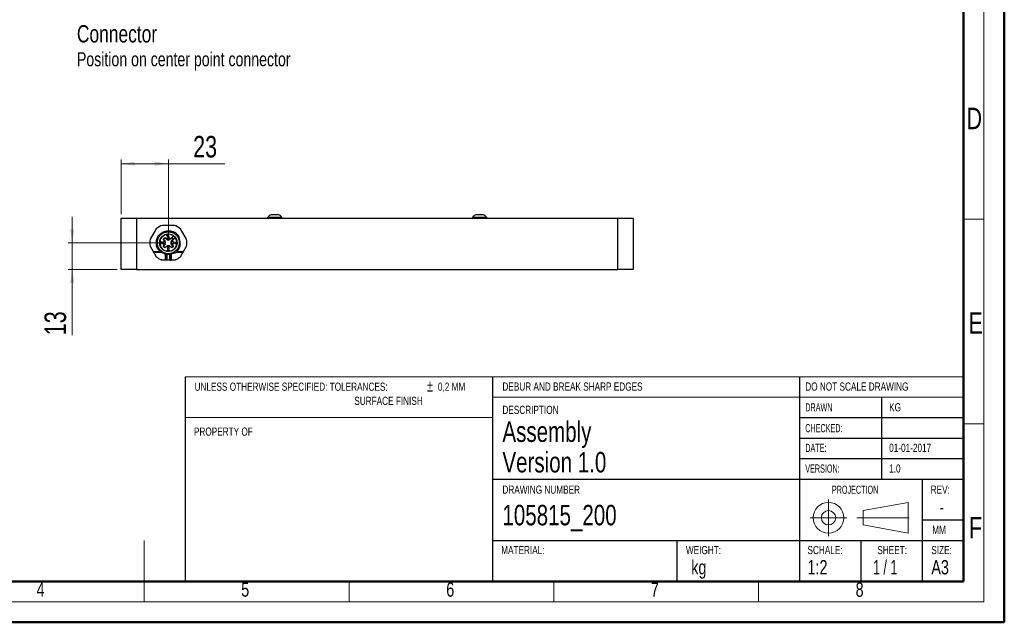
# Model space of a CAD drawing. Header units: millimetres. Extents: x 0 to 420, y 0 to 297.
# Tile 2 of 3: x 180 to 420, y 0 to 147. Entities that reach past the tile are written whole.
import ezdxf

# ---------------------------------------------------------------- set-up
doc = ezdxf.new("R2010")
doc.units = ezdxf.units.MM
doc.linetypes.add('CENTERX2', pattern=[20.32, 12.7, -2.54, 2.54, -2.54])
doc.styles.add('SLDTEXTSTYLE0', font='TXT', dxfattribs={"width": 0.75})
doc.styles.add('SLDTEXTSTYLE1', font='TXT', dxfattribs={"width": 0.605})
doc.styles.add('SLDTEXTSTYLE2', font='TXT', dxfattribs={"width": 0.65})
doc.styles.add('SLDTEXTSTYLE3', font='TXT', dxfattribs={"width": 0.7})
doc.dimstyles.new('SLDDIMSTYLE0', dxfattribs={"dimtxt": 5.25, "dimasz": 3.302, "dimexe": 0, "dimexo": 0.0625, "dimgap": 1.3125, "dimtad": 1, "dimlfac": 2, "dimrnd": 1e-09, "dimzin": 12, "dimdsep": 46, "dimtxsty": 'SLDTEXTSTYLE0', "dimsah": 1, "dimcen": 0.09, "dimadec": 0, "dimazin": 3, "dimtfac": 1, "dimtofl": 0, "dimtmove": 0, "dimatfit": 3, "dimfxl": 1, "dimfrac": 2, "dimtolj": 1, "dimtzin": 12, "dimarcsym": 0})
doc.dimstyles.new('SLDDIMSTYLE1', dxfattribs={"dimtxt": 5.25, "dimasz": 3.302, "dimexe": 0, "dimexo": 0.0625, "dimgap": 1.3125, "dimtad": 1, "dimlfac": 2, "dimrnd": 1e-09, "dimzin": 12, "dimdsep": 46, "dimtxsty": 'SLDTEXTSTYLE0', "dimsah": 1, "dimcen": 0.09, "dimadec": 0, "dimazin": 3, "dimtfac": 1, "dimtmove": 0, "dimatfit": 0, "dimfxl": 1, "dimfrac": 2, "dimtolj": 1, "dimtzin": 12, "dimarcsym": 0})

# ---------------------------------------------------------------- blocks, each defined once
blk = doc.blocks.new('SW_NOTE_1')
at = {"color": 0, "linetype": 'Continuous', "lineweight": 0, "attachment_point": 1, "style": 'SLDTEXTSTYLE0'}
for s, insert, char_height in [('Connector', (0, 5.46), 4.233), ('Position on center point connector', (0, -1.15), 3.4396)]:
    blk.add_mtext(s, dxfattribs=dict(at, insert=insert, char_height=char_height))
blk = doc.blocks.new('SW_NOTE_2')
at = {"color": 0, "linetype": 'Continuous', "lineweight": 0, "attachment_point": 1}
for s, insert, char_height, style in [('UNLESS OTHERWISE SPECIFIED: TOLERANCES:', (0, 2.58), 2, 'SLDTEXTSTYLE0'), ('±', (56.73, 3.3), 2.91, 'SLDTEXTSTYLE3'), ('0,2 MM', (59.42, 2.58), 2, 'SLDTEXTSTYLE0'), ('SURFACE FINISH', (39, -0.88), 2, 'SLDTEXTSTYLE0')]:
    blk.add_mtext(s, dxfattribs=dict(at, insert=insert, char_height=char_height, style=style))
blk = doc.blocks.new('_D')
at = {"color": 7, "linetype": 'Continuous', "lineweight": 18}
for p, q in [((204.46, 99.95), (204.46, 113.27)), ((215.96, 93.95), (215.96, 113.27)), ((204.46, 112.27), (215.96, 112.27)), ((215.96, 112.27), (229.77, 112.27))]:
    blk.add_line(p, q, dxfattribs=at)
for points in [[(204.46, 112.27), (207.76, 111.76), (207.76, 112.78)], [(215.96, 112.27), (212.65, 112.78), (212.65, 111.76)]]:
    blk.add_solid(points, dxfattribs=at)
at = {"color": 7, "linetype": 'Continuous', "lineweight": 18, "insert": (222.01, 119.04), "char_height": 5.25, "attachment_point": 1, "style": 'SLDTEXTSTYLE0'}
blk.add_mtext('23', dxfattribs=at)
blk = doc.blocks.new('_D_1')
at = {"color": 7, "linetype": 'Continuous', "lineweight": 18}
for p, q in [((192.48, 92.95), (192.48, 99.3)), ((214.96, 92.95), (191.48, 92.95)), ((192.48, 92.95), (192.48, 86.45)), ((203.46, 86.45), (191.48, 86.45)), ((192.48, 86.45), (192.48, 70.33))]:
    blk.add_line(p, q, dxfattribs=at)
for points in [[(192.48, 92.95), (192.99, 96.25), (191.98, 96.25)], [(192.48, 86.45), (191.98, 83.15), (192.99, 83.15)]]:
    blk.add_solid(points, dxfattribs=at)
at = {"color": 7, "linetype": 'Continuous', "lineweight": 18, "insert": (185.72, 70.33), "char_height": 5.25, "attachment_point": 1, "rotation": 90, "style": 'SLDTEXTSTYLE0'}
blk.add_mtext('13', dxfattribs=at)

msp = doc.modelspace()

# ---------------------------------------------------------------- linework, layer by layer
at = {"color": 7, "linetype": 'Continuous', "lineweight": 50}
for p, q in [((420.0788, 0.2148), (420.0788, 297.2148)), ((410.0788, 287.2148), (410.0788, 10.2148)), ((20.0788, 10.2148), (410.0788, 10.2148)), ((0.0788, 0.2148), (420.0788, 0.2148))]:
    msp.add_line(p, q, dxfattribs=at)
at = {"color": 7, "linetype": 'Continuous', "lineweight": 18}
for p, q in [((415.0788, 292.2148), (415.0788, 5.2148)), ((410.0788, 98.7148), (415.0788, 98.7148)), ((295.0788, 60.2148), (220.0788, 60.2148)), ((295.0788, 60.2148), (370.0788, 60.2148)), ((410.0788, 60.2148), (370.0788, 60.2148)), ((370.0788, 55.2148), (295.0788, 55.2148)), ((410.0788, 55.2148), (370.0788, 55.2148)), ((295.0788, 50.2148), (220.0788, 50.2148)), ((415.0788, 48.7148), (410.0788, 48.7148)), ((396.6105, 29.5083), (385.6105, 27.5083)), ((396.6105, 22.0083), (396.6105, 29.5083)), ((385.6105, 27.5083), (385.6105, 24.0083)), ((385.6105, 24.0083), (396.6105, 22.0083)), ((210.0788, 5.2148), (210.0788, 20.2148)), ((210.0788, 10.2148), (210.0788, 5.2148)), ((260.0788, 10.2148), (260.0788, 5.2148)), ((310.0788, 10.2148), (310.0788, 5.2148)), ((360.0788, 10.2148), (360.0788, 5.2148)), ((15.0788, 5.2148), (415.0788, 5.2148))]:
    msp.add_line(p, q, dxfattribs=at)
at = {"color": 7, "linetype": 'Continuous', "lineweight": 25}
for p, q in [((204.4558, 86.4519), (204.4558, 98.9519)), ((204.4558, 98.9519), (208.2058, 98.9519)), ((208.2058, 98.9519), (208.2058, 86.4519)), ((208.2058, 98.9519), (325.7058, 98.9519)), ((240.2058, 99.1419), (240.2058, 98.9519)), ((241.9558, 99.1419), (240.2058, 99.1419)), ((243.7058, 99.1419), (241.9558, 99.1419)), ((243.7058, 98.9519), (243.7058, 99.1419)), ((290.2058, 99.1419), (290.2058, 98.9519)), ((291.9558, 99.1419), (290.2058, 99.1419)), ((293.7058, 99.1419), (291.9558, 99.1419)), ((293.7058, 98.9519), (293.7058, 99.1419)), ((325.7058, 86.4519), (325.7058, 98.9519)), ((325.7058, 98.9519), (329.4558, 98.9519)), ((329.4558, 98.9519), (329.4558, 86.4519)), ((213.0147, 96.3578), (211.5356, 93.7961)), ((217.4348, 97.2019), (214.4767, 97.2019)), ((220.3759, 93.7961), (218.8969, 96.3578)), ((214.6873, 93.8402), (215.0675, 94.2204)), ((215.1587, 93.2259), (214.6873, 93.8402)), ((215.0719, 94.154), (214.7537, 93.8358)), ((214.7537, 93.8358), (215.1983, 93.2563)), ((215.0675, 94.2204), (215.6818, 93.749)), ((215.6514, 93.7094), (215.0719, 94.154)), ((215.5897, 94.8774), (215.5368, 94.8727)), ((215.5368, 94.8727), (215.5629, 94.5739)), ((215.5629, 94.5739), (215.6159, 94.5785)), ((215.875, 94.6681), (215.5897, 94.8774)), ((215.6159, 94.5785), (215.5956, 94.811)), ((215.5956, 94.811), (215.8469, 94.6238)), ((215.8801, 94.61), (215.8469, 94.6238)), ((215.9314, 94.6515), (215.875, 94.6681)), ((215.8801, 94.61), (215.9232, 94.6054)), ((215.9621, 94.8932), (215.919, 94.8978)), ((215.919, 94.8978), (215.9226, 94.8563)), ((215.9226, 94.8563), (215.9559, 94.8425)), ((215.9444, 94.6073), (215.9232, 94.6054)), ((215.9867, 94.6869), (215.9314, 94.6515)), ((215.9444, 94.6073), (215.9861, 94.6193)), ((215.9793, 94.8194), (215.9559, 94.8425)), ((216.0263, 94.8514), (215.9621, 94.8932)), ((215.9793, 94.8194), (215.9935, 94.7789)), ((215.9861, 94.6193), (216.0256, 94.6562)), ((215.9964, 94.7456), (215.9867, 94.6869)), ((215.9964, 94.7456), (215.9935, 94.7789)), ((216.0439, 94.6912), (216.0256, 94.6562)), ((216.052, 94.7576), (216.0263, 94.8514)), ((216.0439, 94.6912), (216.052, 94.7576)), ((216.2297, 93.749), (216.844, 94.2204)), ((216.8396, 94.154), (216.2601, 93.7094)), ((216.6735, 93.2868), (217.1222, 93.8715)), ((216.7132, 93.2563), (217.1578, 93.8358)), ((217.2242, 93.8402), (216.7528, 93.2259)), ((216.9987, 93.9949), (216.8396, 94.154)), ((216.844, 94.2204), (216.9168, 94.1475)), ((217.1955, 94.6159), (216.9987, 94.4192)), ((217.1578, 93.8358), (216.9987, 93.9949)), ((217.1514, 93.913), (217.2242, 93.8402)), ((217.423, 93.9949), (217.6197, 94.1916)), ((218.4255, 94.1036), (218.6747, 94.2198)), ((211.5356, 92.1078), (212.2896, 90.8019)), ((213.2308, 92.9519), (212.9558, 92.9519)), ((214.0474, 92.819), (214.0058, 92.819)), ((214.0058, 92.819), (214.0141, 92.7871)), ((214.0224, 93.1275), (214.0141, 93.0849)), ((214.0141, 93.0849), (214.0558, 93.0849)), ((214.0141, 92.7871), (214.0308, 92.7551)), ((214.0558, 93.17), (214.0224, 93.1275)), ((214.0558, 92.7339), (214.0308, 92.7551)), ((214.0558, 92.7977), (214.0474, 92.819)), ((214.0558, 93.17), (214.0891, 93.1913)), ((214.0558, 93.0849), (214.0724, 93.1168)), ((214.0724, 92.7764), (214.0558, 92.7977)), ((214.0558, 92.7339), (214.0891, 92.7126)), ((214.0974, 93.1381), (214.0724, 93.1168)), ((214.0724, 92.7764), (214.0891, 92.7658)), ((214.1474, 93.2019), (214.0891, 93.1913)), ((214.1308, 92.7551), (214.0891, 92.7658)), ((214.1224, 92.7019), (214.0891, 92.7126)), ((214.0974, 93.1381), (214.121, 93.1441)), ((214.121, 93.1441), (214.1558, 93.153)), ((214.2408, 93.1135), (214.121, 93.1441)), ((214.1224, 92.7019), (214.1891, 92.7019)), ((214.1808, 92.7551), (214.1308, 92.7551)), ((214.1391, 92.9785), (214.1391, 92.936)), ((214.1724, 92.9785), (214.1391, 92.9785)), ((214.1391, 92.936), (214.1724, 92.936)), ((214.1474, 93.2019), (214.1641, 93.2019)), ((214.1558, 93.153), (214.2141, 93.1381)), ((214.2224, 93.1913), (214.1641, 93.2019)), ((214.2224, 92.9998), (214.1724, 92.9785)), ((214.1724, 92.936), (214.2224, 92.9253)), ((214.2224, 92.7658), (214.1808, 92.7551)), ((214.2224, 92.7126), (214.1891, 92.7019)), ((214.2391, 93.1168), (214.2141, 93.1381)), ((214.2224, 93.1913), (214.2558, 93.17)), ((214.2224, 92.9998), (214.2391, 93.0211)), ((214.2474, 92.9041), (214.2224, 92.9253)), ((214.2224, 92.7658), (214.2391, 92.7764)), ((214.2224, 92.7126), (214.2558, 92.7339)), ((214.2391, 93.1168), (214.2408, 93.1135)), ((214.2558, 93.0636), (214.2391, 93.0211)), ((214.2391, 92.9573), (214.2724, 92.9892)), ((214.2808, 92.936), (214.2391, 92.9573)), ((214.2558, 92.7977), (214.2391, 92.7764)), ((214.2408, 93.1135), (214.2558, 93.0849)), ((214.2474, 92.9041), (214.2641, 92.8615)), ((214.2891, 93.1275), (214.2558, 93.17)), ((214.2558, 93.0636), (214.2558, 93.0849)), ((214.2558, 92.7977), (214.2641, 92.819)), ((214.2808, 92.7551), (214.2558, 92.7339)), ((214.2641, 92.8615), (214.2641, 92.819)), ((214.2891, 93.0211), (214.2724, 92.9892)), ((214.2808, 92.936), (214.2974, 92.9041)), ((214.2808, 92.7551), (214.2974, 92.7871)), ((214.2974, 93.0849), (214.2891, 93.1275)), ((214.2891, 93.0211), (214.2974, 93.0636)), ((214.2974, 93.0849), (214.2974, 93.0636)), ((214.3058, 92.8615), (214.2974, 92.9041)), ((214.3058, 92.819), (214.2974, 92.7871)), ((214.3058, 92.819), (214.3058, 92.8615)), ((214.6873, 92.0637), (215.1587, 92.678)), ((215.0675, 91.6835), (214.6873, 92.0637)), ((215.1983, 92.6476), (214.7537, 92.0681)), ((214.7537, 92.0681), (215.0719, 91.7499)), ((215.6818, 92.1549), (215.0675, 91.6835)), ((215.0719, 91.7499), (215.6514, 92.1945)), ((216.844, 91.6835), (216.2297, 92.1549)), ((216.2601, 92.1945), (216.8396, 91.7499)), ((217.1222, 92.0324), (216.6735, 92.6171)), ((217.1578, 92.0681), (216.7132, 92.6476)), ((216.7528, 92.678), (217.2242, 92.0637)), ((216.8396, 91.7499), (217.1578, 92.0681)), ((217.2242, 92.0637), (216.844, 91.6835)), ((217.7558, 93.1019), (217.7058, 93.0275)), ((217.7058, 93.0275), (217.7058, 92.9424)), ((217.7058, 92.9424), (217.7558, 93.0168)), ((217.8058, 93.1019), (217.7558, 93.1019)), ((217.7558, 93.0168), (217.7558, 92.6019)), ((217.7558, 92.6019), (217.8058, 92.6019)), ((217.8058, 92.6019), (217.8058, 93.1019)), ((218.9188, 92.4826), (218.6472, 92.5257)), ((219.6219, 90.8019), (220.3759, 92.1078)), ((212.2896, 90.8019), (214.047, 90.8019)), ((214.0471, 90.7019), (212.3473, 90.7019)), ((214.3879, 90.6019), (212.4051, 90.6019)), ((212.4051, 90.6019), (213.0147, 89.5461)), ((215.3601, 90.2067), (215.2893, 90.2067)), ((215.2893, 88.8019), (215.2893, 90.2067)), ((215.3601, 90.2067), (215.3601, 88.8019)), ((215.5515, 90.1467), (215.5525, 90.167)), ((215.6222, 90.1467), (215.5515, 90.1467)), ((215.5515, 88.8019), (215.5515, 90.1467)), ((215.622, 90.1569), (215.6222, 90.1467)), ((215.6222, 90.1467), (215.6222, 88.8019)), ((215.8547, 91.1019), (215.7058, 91.1019)), ((215.7058, 91.1019), (215.7058, 91.0519)), ((215.7058, 91.0519), (215.8547, 91.0519)), ((215.9185, 91.3019), (215.8547, 91.3019)), ((215.8547, 91.3019), (215.8547, 91.1019)), ((215.8547, 91.0519), (215.8547, 90.9686)), ((215.8547, 90.9686), (215.9185, 90.9686)), ((216.2058, 91.1019), (215.9185, 91.3019)), ((215.9185, 91.2436), (215.9185, 91.1019)), ((216.1207, 91.1019), (215.9185, 91.2436)), ((215.9185, 91.1019), (216.1207, 91.1019)), ((215.9185, 90.9686), (215.9185, 91.0519)), ((215.9185, 91.0519), (216.2058, 91.0519)), ((216.2058, 91.0519), (216.2058, 91.1019)), ((216.2893, 90.1467), (216.2895, 90.1569)), ((216.3601, 90.1467), (216.2893, 90.1467)), ((216.2893, 88.8019), (216.2893, 90.1467)), ((216.359, 90.167), (216.3601, 90.1467)), ((216.3601, 90.1467), (216.3601, 88.8019)), ((216.5515, 88.8019), (216.5515, 90.2067)), ((216.6222, 90.2067), (216.6222, 88.8019)), ((219.5642, 90.7019), (217.9357, 90.7019)), ((218.8969, 89.5461), (219.5065, 90.6019)), ((214.2158, 88.8019), (215.2893, 88.8019)), ((215.3722, 88.7019), (214.4767, 88.7019)), ((215.3601, 88.8019), (215.2893, 88.8019)), ((215.3601, 88.8019), (215.5515, 88.8019)), ((215.6222, 88.7019), (215.3722, 88.7019)), ((215.6222, 88.8019), (215.5515, 88.8019)), ((215.6222, 88.7019), (215.6222, 88.8019)), ((215.6222, 88.8019), (216.2893, 88.8019)), ((216.2893, 88.7019), (215.6222, 88.7019)), ((216.2893, 88.7019), (216.2893, 88.8019)), ((216.3601, 88.8019), (216.2893, 88.8019)), ((216.4808, 88.7019), (216.2893, 88.7019)), ((216.3601, 88.8019), (216.5515, 88.8019)), ((216.4808, 88.7019), (216.6222, 88.7019)), ((216.5515, 88.8019), (216.6222, 88.8019)), ((216.6222, 88.7019), (216.6222, 88.8019)), ((216.6222, 88.8019), (217.6957, 88.8019)), ((217.4348, 88.7019), (216.6222, 88.7019)), ((208.2058, 86.4519), (204.4558, 86.4519)), ((208.2058, 86.4519), (325.7058, 86.4519)), ((329.4558, 86.4519), (325.7058, 86.4519)), ((220.0788, 60.2148), (220.0788, 10.2148)), ((295.0788, 60.2148), (295.0788, 10.2148)), ((370.0788, 60.2148), (370.0788, 10.2148)), ((390.0788, 55.2148), (390.0788, 35.2148)), ((370.0788, 50.2148), (410.0788, 50.2148)), ((370.0788, 45.2148), (410.0788, 45.2148)), ((370.0788, 40.2148), (410.0788, 40.2148)), ((295.0788, 35.2148), (410.0788, 35.2148)), ((400.0788, 20.2148), (400.0788, 35.2148)), ((400.0788, 25.2148), (410.0788, 25.2148)), ((295.0788, 20.2148), (410.0788, 20.2148)), ((340.0788, 20.2148), (340.0788, 10.2148)), ((385.0788, 20.2148), (385.0788, 10.2148)), ((400.0788, 10.2148), (400.0788, 20.2148))]:
    msp.add_line(p, q, dxfattribs=at)
at = {"color": 1, "linetype": 'Continuous', "lineweight": 25}
for p, q in [((219.5065, 90.6019), (217.8121, 90.6019)), ((218.0475, 90.8019), (219.6219, 90.8019))]:
    msp.add_line(p, q, dxfattribs=at)
at = {"color": 7, "linetype": 'CENTERX2', "lineweight": 18}
for p, q in [((377.1541, 30.2583), (377.1541, 21.2583)), ((372.6541, 25.7583), (381.6541, 25.7583)), ((384.1105, 25.7583), (398.1105, 25.7583))]:
    msp.add_line(p, q, dxfattribs=at)
at = {"color": 7, "linetype": 'Continuous', "lineweight": 25, "flags": 128}
for points in [[(214.6873, 93.8402), (214.7003, 93.8393), (214.7127, 93.8385), (214.7242, 93.8378), (214.7342, 93.8371), (214.7425, 93.8366), (214.7486, 93.8362), (214.7524, 93.8359), (214.7537, 93.8358)], [(215.0719, 94.154), (215.0718, 94.1553), (215.0715, 94.1591), (215.0711, 94.1652), (215.0706, 94.1735), (215.0699, 94.1835), (215.0692, 94.195), (215.0684, 94.2074), (215.0675, 94.2204)], [(215.9536, 94.4519), (215.9536, 94.4471), (215.9537, 94.4329), (215.9539, 94.4098), (215.9542, 94.3787), (215.9546, 94.3408), (215.9549, 94.2976), (215.9553, 94.2507), (215.9558, 94.2019)], [(215.9579, 94.4519), (215.9579, 94.4471), (215.9578, 94.4329), (215.9576, 94.4098), (215.9573, 94.3787), (215.957, 94.3408), (215.9566, 94.2976), (215.9562, 94.2507), (215.9558, 94.2019)], [(216.844, 94.2204), (216.8431, 94.2074), (216.8423, 94.195), (216.8416, 94.1835), (216.8409, 94.1735), (216.8404, 94.1652), (216.84, 94.1591), (216.8397, 94.1553), (216.8396, 94.154)], [(217.2242, 93.8402), (217.2113, 93.8393), (217.1988, 93.8385), (217.1873, 93.8378), (217.1773, 93.8371), (217.169, 93.8366), (217.1629, 93.8362), (217.1591, 93.8359), (217.1578, 93.8358)], [(214.6873, 92.0637), (214.7003, 92.0646), (214.7127, 92.0654), (214.7242, 92.0661), (214.7342, 92.0668), (214.7425, 92.0673), (214.7486, 92.0677), (214.7524, 92.068), (214.7537, 92.0681)], [(214.7036, 93.2019), (214.7036, 93.1971), (214.7037, 93.1829), (214.7039, 93.1598), (214.7042, 93.1287), (214.7046, 93.0908), (214.7049, 93.0476), (214.7053, 93.0007), (214.7058, 92.9519)], [(214.7079, 93.2019), (214.7079, 93.1971), (214.7078, 93.1829), (214.7076, 93.1598), (214.7073, 93.1287), (214.707, 93.0908), (214.7066, 93.0476), (214.7062, 93.0007), (214.7058, 92.9519)], [(215.0675, 91.6835), (215.0684, 91.6964), (215.0692, 91.7089), (215.0699, 91.7204), (215.0706, 91.7304), (215.0711, 91.7387), (215.0715, 91.7448), (215.0718, 91.7486), (215.0719, 91.7499)], [(215.1587, 93.2259), (215.1664, 93.2318), (215.1739, 93.2375), (215.1807, 93.2428), (215.1867, 93.2474), (215.1917, 93.2512), (215.1953, 93.254), (215.1976, 93.2557), (215.1983, 93.2563)], [(215.1587, 92.678), (215.1664, 92.6721), (215.1739, 92.6664), (215.1807, 92.6611), (215.1867, 92.6565), (215.1917, 92.6527), (215.1953, 92.6499), (215.1976, 92.6481), (215.1983, 92.6476)], [(215.6818, 93.749), (215.6759, 93.7413), (215.6702, 93.7338), (215.6649, 93.727), (215.6603, 93.721), (215.6565, 93.716), (215.6537, 93.7124), (215.652, 93.7101), (215.6514, 93.7094)], [(215.6818, 92.1549), (215.6759, 92.1626), (215.6702, 92.17), (215.6649, 92.1769), (215.6603, 92.1829), (215.6565, 92.1878), (215.6537, 92.1915), (215.652, 92.1938), (215.6514, 92.1945)], [(215.9536, 91.9519), (215.9536, 91.9471), (215.9537, 91.9329), (215.9539, 91.9098), (215.9542, 91.8787), (215.9546, 91.8408), (215.9549, 91.7976), (215.9553, 91.7507), (215.9558, 91.7019)], [(215.9579, 91.9519), (215.9579, 91.9471), (215.9578, 91.9329), (215.9576, 91.9098), (215.9573, 91.8787), (215.957, 91.8408), (215.9566, 91.7976), (215.9562, 91.7507), (215.9558, 91.7019)], [(216.2297, 93.749), (216.2356, 93.7413), (216.2414, 93.7338), (216.2466, 93.727), (216.2512, 93.721), (216.255, 93.716), (216.2578, 93.7124), (216.2596, 93.7101), (216.2601, 93.7094)], [(216.2297, 92.1549), (216.2356, 92.1626), (216.2414, 92.17), (216.2466, 92.1769), (216.2512, 92.1829), (216.255, 92.1878), (216.2578, 92.1915), (216.2596, 92.1938), (216.2601, 92.1945)], [(216.6735, 93.2868), (216.6812, 93.2808), (216.6887, 93.2751), (216.6955, 93.2699), (216.7016, 93.2652), (216.7065, 93.2615), (216.7102, 93.2586), (216.7124, 93.2569), (216.7132, 93.2563)], [(216.6735, 92.6171), (216.6812, 92.6231), (216.6887, 92.6288), (216.6955, 92.634), (216.7016, 92.6386), (216.7065, 92.6424), (216.7102, 92.6452), (216.7124, 92.647), (216.7132, 92.6476)], [(216.7528, 93.2259), (216.7451, 93.2318), (216.7377, 93.2375), (216.7308, 93.2428), (216.7248, 93.2474), (216.7199, 93.2512), (216.7162, 93.254), (216.7139, 93.2557), (216.7132, 93.2563)], [(216.7528, 92.678), (216.7451, 92.6721), (216.7377, 92.6664), (216.7308, 92.6611), (216.7248, 92.6565), (216.7199, 92.6527), (216.7162, 92.6499), (216.7139, 92.6481), (216.7132, 92.6476)], [(216.844, 91.6835), (216.8431, 91.6964), (216.8423, 91.7089), (216.8416, 91.7204), (216.8409, 91.7304), (216.8404, 91.7387), (216.84, 91.7448), (216.8397, 91.7486), (216.8396, 91.7499)], [(217.2242, 92.0637), (217.2113, 92.0646), (217.1988, 92.0654), (217.1873, 92.0661), (217.1773, 92.0668), (217.169, 92.0673), (217.1629, 92.0677), (217.1591, 92.068), (217.1578, 92.0681)], [(217.2036, 93.2019), (217.2036, 93.1971), (217.2037, 93.1829), (217.2039, 93.1598), (217.2042, 93.1287), (217.2046, 93.0908), (217.2049, 93.0476), (217.2053, 93.0007), (217.2058, 92.9519)], [(217.2079, 93.2019), (217.2079, 93.1971), (217.2078, 93.1829), (217.2076, 93.1598), (217.2073, 93.1287), (217.207, 93.0908), (217.2066, 93.0476), (217.2062, 93.0007), (217.2058, 92.9519)], [(212.3473, 90.7019), (212.3464, 90.7035), (212.3438, 90.708), (212.3396, 90.7153), (212.3338, 90.7253), (212.3267, 90.7377), (212.3185, 90.7519), (212.3093, 90.7677), (212.2996, 90.7846), (212.2896, 90.8019)], [(212.4051, 90.6019), (212.395, 90.6193), (212.3853, 90.6361), (212.3762, 90.6519), (212.3679, 90.6662), (212.3608, 90.6785), (212.3551, 90.6885), (212.3508, 90.6959), (212.3482, 90.7004), (212.3473, 90.7019)], [(215.3129, 90.3039), (215.3125, 90.302), (215.3111, 90.2965), (215.309, 90.2875), (215.306, 90.2754), (215.3024, 90.2607), (215.2984, 90.2439), (215.2939, 90.2256), (215.2893, 90.2067)], [(216.5515, 90.2067), (216.5587, 90.2067), (216.5666, 90.2067), (216.575, 90.2067), (216.5839, 90.2067), (216.5932, 90.2067), (216.6027, 90.2067), (216.6124, 90.2067), (216.6222, 90.2067)], [(216.6222, 90.2067), (216.6176, 90.2256), (216.6132, 90.2439), (216.6091, 90.2607), (216.6055, 90.2754), (216.6026, 90.2875), (216.6004, 90.2965), (216.599, 90.302), (216.5986, 90.3039)], [(219.5642, 90.7019), (219.5633, 90.7004), (219.5607, 90.6959), (219.5565, 90.6885), (219.5507, 90.6785), (219.5436, 90.6662), (219.5353, 90.6519), (219.5262, 90.6361), (219.5165, 90.6193), (219.5065, 90.6019)], [(219.6219, 90.8019), (219.6107, 90.7824), (219.5998, 90.7637), (219.5899, 90.7464), (219.5811, 90.7312), (219.5739, 90.7188), (219.5686, 90.7096), (219.5653, 90.7039), (219.5642, 90.7019)]]:
    msp.add_lwpolyline(points, dxfattribs=at)
at = {"color": 7, "linetype": 'Continuous', "lineweight": 25}
for radius in [2.725, 2.675, 2.142]:
    msp.add_circle((215.9558, 92.9519), radius, dxfattribs=at)
at = {"color": 7, "linetype": 'Continuous', "lineweight": 18}
for radius in [3.75, 1.75]:
    msp.add_circle((377.1541, 25.7583), radius, dxfattribs=at)
at = {"color": 7, "linetype": 'Continuous', "lineweight": 25}
for centre, radius, start, end in [((241.9558, 97.6509), 2.2991, 112.371174, 139.567808), ((241.9558, 97.6509), 2.2991, 40.432192, 67.632285), ((291.9558, 97.6509), 2.2991, 112.371174, 139.567808), ((291.9558, 97.6509), 2.2991, 40.432192, 67.632285), ((215.9558, 92.9519), 4.5, 109.188136, 130.811864), ((215.9558, 92.9519), 4.5, 49.188136, 70.811864), ((215.9558, 92.9519), 4.5, 169.188136, 190.811864), ((215.9558, 92.9519), 2.075, 53.312861, 36.687139), ((215.9558, 94.2019), 0.25, 90.5, 180), ((215.9558, 94.2019), 0.25, 180.5, 0), ((215.9045, 94.2017), 0.1988, 179.930133, 180.559049), ((215.9558, 94.2019), 0.25, 0.5, 89.5), ((216.0071, 94.2022), 0.1987, 359.930024, 0.559158), ((217.2109, 94.2071), 0.3, 135, 314.999999), ((215.9558, 92.9519), 2.075, 36.687139, 53.312861), ((215.9558, 92.9519), 4.5, 349.188136, 10.811864), ((214.7058, 92.9519), 0.25, 90.5, 180), ((214.7058, 92.9519), 0.25, 180.5, 0), ((214.775, 92.9522), 0.3192, 180.048812, 180.44037), ((214.7058, 92.9519), 0.25, 0.5, 89.5), ((214.7142, 92.952), 0.2415, 359.985819, 0.503363), ((214.8017, 92.9519), 0.45, 322.5, 37.5), ((214.8017, 92.9519), 0.5, 322.5, 37.5), ((215.9558, 94.106), 0.5, 232.5, 307.5), ((215.9558, 91.7979), 0.5, 52.5, 127.5), ((215.9558, 94.106), 0.45, 232.5, 307.5), ((215.9558, 91.7979), 0.45, 52.5, 127.5), ((215.9558, 91.7019), 0.25, 90.5, 180), ((215.9558, 91.7019), 0.25, 180.5, 0), ((215.9045, 91.7017), 0.1988, 179.930133, 180.559049), ((215.9558, 91.7019), 0.25, 0.5, 89.5), ((216.0071, 91.7022), 0.1987, 359.930053, 0.559129), ((217.1099, 92.9519), 0.55, 142.5, 217.5), ((217.1099, 92.9519), 0.5, 142.5, 217.5), ((217.1099, 92.9519), 0.45, 142.5, 217.5), ((217.2058, 92.9519), 0.25, 90.5, 180), ((217.2058, 92.9519), 0.25, 180.5, 0), ((217.197, 92.9519), 0.2412, 179.985517, 180.503665), ((217.2058, 92.9519), 0.25, 0.5, 89.5), ((217.2082, 92.9519), 0.2476, 0.01659, 0.521509), ((215.9558, 92.9519), 4.5, 229.188137, 247.253149), ((215.9558, 92.9519), 2.825, 236.290117, 256.355241), ((215.2796, 90.2277), 0.0831, 345.345109, 66.391026), ((216.0265, 92.9519), 2.825, 256.355234, 260.341376), ((215.6938, 90.898), 0.7445, 259.062866, 264.469774), ((215.9558, 92.9519), 2.825, 263.218639, 276.781361), ((216.2178, 90.898), 0.7445, 275.530226, 280.937134), ((215.8851, 92.9519), 2.825, 279.658625, 283.644767), ((216.6319, 90.2277), 0.0831, 113.608814, 194.654269), ((215.9558, 92.9519), 4.5, 292.746851, 310.811864), ((215.6399, 88.7894), 0.0893, 171.950138, 258.578598), ((216.2717, 88.7894), 0.0893, 281.421402, 8.049862), ((216.4631, 88.7894), 0.0893, 281.421015, 8.050248)]:
    msp.add_arc(centre, radius, start, end, dxfattribs=at)
at = {"color": 1, "linetype": 'Continuous', "lineweight": 25}
msp.add_arc((215.9558, 92.9519), 2.825, 283.644759, 296.095428, dxfattribs=at)
at = {"color": 7, "linetype": 'Continuous', "lineweight": 25}
for ratio in [0.82842712, 0.12132034]:
    msp.add_ellipse((215.3722, 88.8019), major_axis=(0, 0.1), ratio=ratio, start_param=1.57079633, end_param=3.14159265, dxfattribs=at)
for points, knots in [([(242.8308, 99.7769), (242.8211, 99.7769), (242.8017, 99.7769), (242.6509, 99.7769), (242.4288, 99.7769), (242.1514, 99.7769), (241.8526, 99.7769), (241.5649, 99.7769), (241.3225, 99.7769), (241.1474, 99.7769), (241.0942, 99.7769), (241.0764, 99.7769), (241.0808, 99.7769), (241.0808, 99.7769)], [0, 0, 0, 0, 0.10737162, 0.21474311, 0.32211441, 0.42948584, 0.53685711, 0.64422861, 0.75159994, 0.85897203, 0.96634288, 0.99999037, 1, 1, 1, 1]), ([(292.8308, 99.7769), (292.8211, 99.7769), (292.8017, 99.7769), (292.6509, 99.7769), (292.4288, 99.7769), (292.1514, 99.7769), (291.8525, 99.7769), (291.5651, 99.7769), (291.3218, 99.7769), (291.1499, 99.7769), (291.0875, 99.7769), (291.0808, 99.7769), (291.0808, 99.7769), (291.0808, 99.7769)], [0, 0, 0, 0, 0.107371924, 0.214742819, 0.322115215, 0.429486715, 0.536856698, 0.644229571, 0.751599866, 0.858972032, 0.966342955, 0.99999047, 1, 1, 1, 1]), ([(213.5191, 94.7019), (213.4502, 94.5983), (213.2894, 94.3561), (213.1093, 93.9366), (212.9801, 93.4527), (212.9639, 93.1204), (212.9558, 92.9519)], [0, 0, 0, 0, 0.19975525, 0.46664996, 0.72963547, 1, 1, 1, 1]), ([(213.867, 94.7019), (213.8166, 94.7019), (213.7331, 94.7019), (213.6173, 94.7019), (213.5518, 94.7019), (213.5191, 94.7019)], [0, 0, 0, 0, 0.432791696, 0.716389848, 1, 1, 1, 1]), ([(217.6141, 95.4519), (217.5625, 95.4519), (217.4595, 95.4519), (217.2686, 95.4519), (217.1281, 95.4519), (217.04, 95.4519)], [0, 0, 0, 0, 0.271897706, 0.543797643, 1, 1, 1, 1]), ([(218.6747, 94.2198), (218.6178, 94.3304), (218.485, 94.5887), (218.1547, 95.0324), (217.8185, 95.2933), (217.6141, 95.4519)], [0, 0, 0, 0, 0.2268764, 0.53007296, 1, 1, 1, 1]), ([(212.9558, 92.9519), (212.9703, 92.7313), (213.007, 92.1746), (213.2563, 91.5847), (213.4827, 91.2549), (213.5191, 91.2019)], [0, 0, 0, 0, 0.35526966, 0.89635617, 1, 1, 1, 1]), ([(217.6141, 90.4519), (217.7151, 90.5245), (217.9517, 90.6945), (218.276, 91.0289), (218.5725, 91.4549), (218.8032, 91.9438), (218.8799, 92.301), (218.9188, 92.4826)], [0, 0, 0, 0, 0.1502807, 0.35190832, 0.55939757, 0.77604092, 1, 1, 1, 1]), ([(213.5191, 91.2019), (213.5685, 91.2019), (213.6509, 91.2019), (213.7669, 91.2019), (213.8336, 91.2019), (213.867, 91.2019)], [0, 0, 0, 0, 0.42725612, 0.71362201, 1, 1, 1, 1]), ([(214.0471, 90.8019), (214.0471, 90.8019), (214.1012, 90.7884), (214.1907, 90.7675), (214.2954, 90.7426), (214.3551, 90.7286), (214.3832, 90.7221), (214.3917, 90.7202), (214.3922, 90.7201), (214.3924, 90.72)], [0, 0, 0, 0, 0.00007032, 0.40877058, 0.67002083, 0.82491541, 0.92517473, 0.97689716, 1, 1, 1, 1]), ([(214.0471, 90.8019), (214.0471, 90.7888), (214.0471, 90.7626), (214.0471, 90.7296), (214.0471, 90.7065), (214.0471, 90.7034), (214.0471, 90.7019)], [0, 0, 0, 0, 0.25000267, 0.50000329, 0.75000142, 1, 1, 1, 1]), ([(214.4185, 90.7019), (214.4165, 90.7019), (214.3986, 90.7019), (214.3434, 90.7019), (214.2209, 90.7019), (214.1126, 90.7019), (214.0471, 90.7019)], [0, 0, 0, 0, 0.02485326, 0.22206093, 0.52977537, 1, 1, 1, 1]), ([(214.4185, 90.7019), (214.4182, 90.7009), (214.4176, 90.6988), (214.4126, 90.6827), (214.4053, 90.6589), (214.3968, 90.6311), (214.3908, 90.6113), (214.3881, 90.6025), (214.3879, 90.6019)], [0, 0, 0, 0, 0.20294419, 0.4057557, 0.61251775, 0.82802341, 0.98813548, 1, 1, 1, 1]), ([(215.5525, 90.167), (215.5534, 90.1753), (215.5546, 90.1859), (215.5563, 90.2055), (215.5575, 90.2257), (215.5575, 90.2456), (215.5562, 90.2546), (215.5547, 90.2566), (215.5541, 90.2567), (215.5541, 90.2567)], [0, 0, 0, 0, 0.14925374, 0.1908422, 0.39061312, 0.6110831, 0.86061122, 0.9847245, 1, 1, 1, 1]), ([(215.5541, 90.2567), (215.5547, 90.2566), (215.5597, 90.2558), (215.5735, 90.252), (215.5932, 90.2403), (215.6112, 90.2179), (215.6191, 90.1964), (215.6225, 90.1761), (215.6222, 90.1653), (215.622, 90.1569)], [0, 0, 0, 0, 0.016785, 0.13971516, 0.38964903, 0.61003076, 0.80940557, 0.85072731, 1, 1, 1, 1]), ([(216.2895, 90.1569), (216.2893, 90.1653), (216.289, 90.1761), (216.2924, 90.1964), (216.3003, 90.2179), (216.3183, 90.2403), (216.338, 90.252), (216.3518, 90.2558), (216.3568, 90.2566), (216.3574, 90.2567)], [0, 0, 0, 0, 0.14927269, 0.19059443, 0.38996924, 0.61035097, 0.86028484, 0.983215, 1, 1, 1, 1]), ([(216.3574, 90.2567), (216.3574, 90.2567), (216.3568, 90.2566), (216.3553, 90.2546), (216.354, 90.2456), (216.354, 90.2257), (216.3553, 90.2055), (216.3569, 90.1859), (216.3581, 90.1753), (216.359, 90.167)], [0, 0, 0, 0, 0.0152755, 0.13938878, 0.3889169, 0.60938688, 0.8091578, 0.85074626, 1, 1, 1, 1]), ([(217.04, 90.4519), (217.0933, 90.4519), (217.1997, 90.4519), (217.3915, 90.4519), (217.5289, 90.4519), (217.6141, 90.4519)], [0, 0, 0, 0, 0.2756975, 0.5513906, 1, 1, 1, 1]), ([(214.4767, 88.7019), (214.4763, 88.7021), (214.4752, 88.7025), (214.4651, 88.706), (214.4346, 88.7168), (214.3495, 88.7476), (214.2702, 88.7798), (214.2158, 88.8019)], [0, 0, 0, 0, 0.04053467, 0.09136313, 0.18035462, 0.43746446, 1, 1, 1, 1]), ([(217.6957, 88.8019), (217.6322, 88.7763), (217.5578, 88.7462), (217.4783, 88.7173), (217.4542, 88.7087), (217.4403, 88.7039), (217.4354, 88.7022), (217.4349, 88.702), (217.4348, 88.7019)], [0, 0, 0, 0, 0.648087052, 0.759169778, 0.883073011, 0.933526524, 0.976363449, 1, 1, 1, 1])]:
    msp.add_open_spline(points, degree=3, knots=knots, dxfattribs=at)
at = {"color": 1, "linetype": 'Continuous', "lineweight": 25}
for points, knots in [([(217.3727, 95.4519), (217.3684, 95.455), (217.2075, 95.5681), (216.8417, 95.6981), (216.2987, 95.8263), (215.7444, 95.8365), (215.1929, 95.7425), (214.6595, 95.5419), (214.1776, 95.2286), (213.8486, 94.9405), (213.7146, 94.7419), (213.6877, 94.7019)], [0, 0, 0, 0, 0.00385036, 0.14378162, 0.27799749, 0.41198151, 0.54549995, 0.68519912, 0.82501983, 0.96482507, 1, 1, 1, 1]), ([(218.7858, 92.5037), (218.7954, 92.5448), (218.8486, 92.7719), (218.8314, 93.1934), (218.7505, 93.7157), (218.6161, 94.0239), (218.5551, 94.164)], [0, 0, 0, 0, 0.07417915, 0.41030958, 0.73194143, 1, 1, 1, 1]), ([(213.6832, 91.2019), (213.7082, 91.1661), (213.8119, 91.0179), (213.9456, 90.8951), (214.0471, 90.8019)], [0, 0, 0, 0, 0.24184267, 1, 1, 1, 1])]:
    msp.add_open_spline(points, degree=3, knots=knots, dxfattribs=at)

# ---------------------------------------------------------------- block references
at = {"color": 7, "linetype": 'Continuous', "lineweight": 0}
for name, p in [('SW_NOTE_1', (193.6343, 140.6509)), ('SW_NOTE_2', (222.3663, 56.2025))]:
    msp.add_blockref(name, p, dxfattribs=at)

# ---------------------------------------------------------------- texts
for s, insert, char_height, attachment_point, style in [('D', (410.8374, 125.9461), 5.25, 1, 'SLDTEXTSTYLE0'), ('E', (411.3222, 75.9647), 5.25, 1, 'SLDTEXTSTYLE0'), ('DEBUR AND BREAK SHARP EDGES', (297.533, 58.8112), 2, 1, 'SLDTEXTSTYLE0'), ('DO NOT SCALE DRAWING', (371.4859, 58.8112), 2, 1, 'SLDTEXTSTYLE0'), ('DESCRIPTION', (297.533, 53.118), 2, 1, 'SLDTEXTSTYLE0'), ('DRAWN', (371.4859, 53.7269), 2, 1, 'SLDTEXTSTYLE1'), ('KG', (391.9673, 53.7491), 2, 1, 'SLDTEXTSTYLE0'), ('Assembly', (297.533, 49.2924), 5, 1, 'SLDTEXTSTYLE0'), ('CHECKED:', (371.4859, 48.6549), 2, 1, 'SLDTEXTSTYLE1'), ('PROPERTY OF', (222.2105, 47.8112), 2, 1, 'SLDTEXTSTYLE0'), ('DATE:', (371.4859, 43.8279), 2, 1, 'SLDTEXTSTYLE1'), ('01-01-2017', (391.9673, 43.8502), 2, 1, 'SLDTEXTSTYLE0'), ('Version 1.0', (297.533, 41.8321), 5, 1, 'SLDTEXTSTYLE0'), ('VERSION:', (371.4859, 38.776), 2, 1, 'SLDTEXTSTYLE1'), ('1.0', (391.9673, 38.7983), 2, 1, 'SLDTEXTSTYLE0'), ('DRAWING NUMBER', (297.533, 33.6344), 2, 1, 'SLDTEXTSTYLE0'), ('PROJECTION', (377.9788, 33.6122), 2, 1, 'SLDTEXTSTYLE1'), ('REV:', (402.1086, 33.6344), 2, 1, 'SLDTEXTSTYLE0'), ('105815_200', (297.533, 28.9108), 5, 1, 'SLDTEXTSTYLE0'), ('-', (404.8639, 29.839), 3, 2, 'SLDTEXTSTYLE0'), ('F', (411.4457, 25.9602), 5.25, 1, 'SLDTEXTSTYLE0'), ('MM', (402.4755, 23.8082), 2, 1, 'SLDTEXTSTYLE0'), ('MATERIAL:', (297.2364, 18.8717), 2, 1, 'SLDTEXTSTYLE0'), ('WEIGHT:', (342.3281, 18.8717), 2, 1, 'SLDTEXTSTYLE0'), ('SCHALE:', (372.019, 18.8717), 2, 1, 'SLDTEXTSTYLE0'), ('SHEET:', (389.0704, 18.8717), 2, 1, 'SLDTEXTSTYLE0'), ('SIZE:', (402.2632, 18.8717), 2, 1, 'SLDTEXTSTYLE0'), ('kg', (343.6406, 15.4185), 3.5, 1, 'SLDTEXTSTYLE0'), ('1:2', (372.019, 15.4185), 3.5, 1, 'SLDTEXTSTYLE0'), ('1 / 1', (388.0324, 15.4185), 3.5, 1, 'SLDTEXTSTYLE2'), ('A3', (402.2632, 15.4185), 3.5, 1, 'SLDTEXTSTYLE0'), ('4', (183.7784, 9.9865), 3.5, 1, 'SLDTEXTSTYLE0'), ('5', (233.7508, 9.9775), 3.5, 1, 'SLDTEXTSTYLE0'), ('6', (283.814, 9.9775), 3.5, 1, 'SLDTEXTSTYLE0'), ('7', (333.7687, 9.9526), 3.5, 1, 'SLDTEXTSTYLE0'), ('8', (383.7687, 9.9526), 3.5, 1, 'SLDTEXTSTYLE0')]:
    msp.add_mtext(s, dxfattribs=dict(at, insert=insert, char_height=char_height, attachment_point=attachment_point, style=style))

# ---------------------------------------------------------------- dimensions: what is measured, and where the dimension line sits
at = {"color": 7, "linetype": 'Continuous', "lineweight": 18}
dim = msp.add_linear_dim(base=(215.9558, 112.2725), p1=(204.4558, 98.9519), p2=(215.9558, 92.9519), dimstyle='SLDDIMSTYLE0', dxfattribs=at)
dim.commit()
dim.dimension.update_dxf_attribs({"geometry": '_D', "text_midpoint": (225.8894, 112.2725), "dimtype": 160})
dim = msp.add_linear_dim(base=(192.4848, 86.4519), p1=(215.9558, 92.9519), p2=(204.4558, 86.4519), angle=90, dimstyle='SLDDIMSTYLE1', dxfattribs=at)
dim.commit()
dim.dimension.update_dxf_attribs({"geometry": '_D_1', "text_midpoint": (192.4848, 74.2114), "dimtype": 160})

doc.saveas('drawing.dxf')
